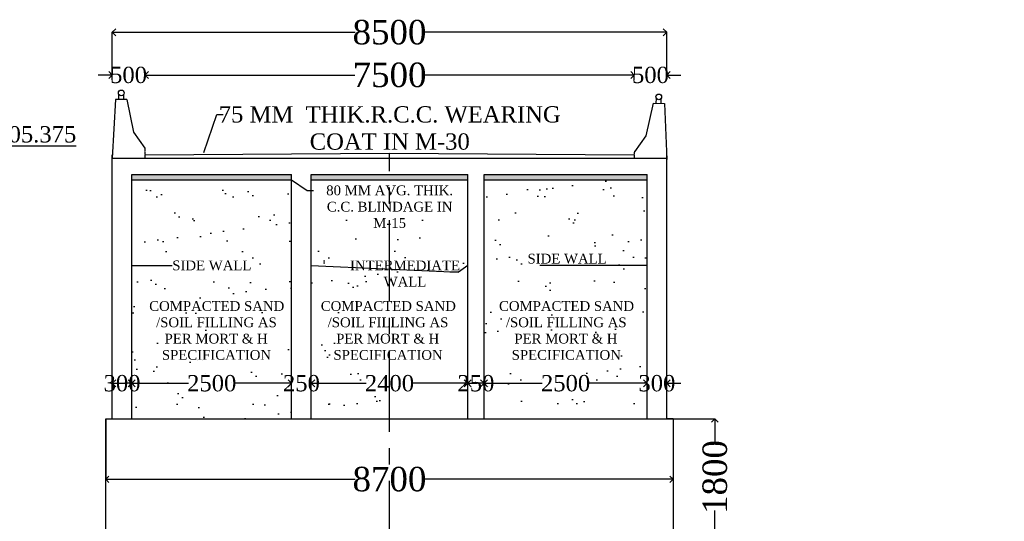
# Model space of a CAD drawing. Header units: millimetres. Extents: x -11064034 to 12176239, y -803770 to 320261.
# Tile 7 of 16: x 3131163 to 3161354, y -741206 to -725816. Entities that reach past the tile are written whole.
import ezdxf
from ezdxf import colors
from ezdxf.entities.mleader import LeaderData, LeaderLine
from ezdxf.math import Vec2, Vec3

# ---------------------------------------------------------------- set-up
doc = ezdxf.new("R2010")
doc.units = ezdxf.units.MM
doc.header["$MEASUREMENT"] = 0
doc.linetypes.add('CENTERX2', pattern=[4, 2.5, -0.5, 0.5, -0.5])
doc.linetypes.add('HIDDEN', pattern=[0.375, 0.25, -0.125])
doc.layers.add('TEXT', color=7, linetype='Continuous')
doc.styles.get("Standard").update_dxf_attribs({"font": 'times.ttf'})
doc.styles.add('style1', font='txt.shx', dxfattribs={"height": 1})
doc.dimstyles.new('RH SCALL', dxfattribs={"dimtxt": 500, "dimasz": 200, "dimexe": 1, "dimexo": 1.5, "dimgap": 0.09, "dimtad": 0, "dimdec": 0, "dimzin": 4, "dimdsep": 46, "dimtxsty": 'Standard', "dimblk": 'OPEN90', "dimcen": 0, "dimadec": 0, "dimazin": 1, "dimtfac": 1, "dimtdec": 0, "dimtix": 1, "dimtofl": 0, "dimtmove": 0, "dimatfit": 3, "dimfxl": 0, "dimtolj": 1, "dimtzin": 0, "dimarcsym": 0})
doc.dimstyles.get("Standard").update_dxf_attribs({"dimtxt": 400, "dimasz": 215, "dimexe": 0.18, "dimexo": 0.0625, "dimgap": 0.09, "dimtad": 0, "dimtih": 1, "dimtoh": 1, "dimdec": 0, "dimzin": 4, "dimdsep": 46, "dimtxsty": 'Standard', "dimblk": 'OPEN90', "dimcen": 0, "dimadec": 0, "dimazin": 1, "dimtfac": 1, "dimtdec": 0, "dimtix": 1, "dimtofl": 0, "dimtmove": 0, "dimatfit": 3, "dimldrblk": 'OPEN30', "dimfxl": 0, "dimtolj": 1, "dimtzin": 0, "dimarcsym": 0})
pattern_1 = [(37.5, (71920.3, -759168.9), (-47.245, 1445.11783), [0, -1140, 0, -1275, 0, -1218.75]), (7.5, (71920.3, -759169), (1327.3325, 2116.6095), [0, -615, 0, -1027.5, 0, -393.75]), (327.5, (70997.8, -759168.9), (2335.6064, 4.2443), [0, -375, 0, -1350, 0, -1762.5]), (317.5, (70997.8, -759169), (2254.595, 658.2567), [0, -187.5, 0, -885, 0, -1012.5])]
pattern_2 = [(50, (1296386.73, -1189072.17), (107.5890274, -9.4128202), [11.25, -123.75]), (355, (1296386.73, -1189072.17), (-20.8127, 112.82882), [9, -99]), (100.4514445, (1296395.7, -1189072.95), (86.776327, 103.4159986), [9.561029, -105.171317]), (46.1842, (1296386.73, -1189042.17), (160.0862, -24.827892), [16.875, -185.625]), (96.6356355, (1296400.07, -1189044.23), (140.199292, 146.11779), [14.341551, -157.757064]), (351.184164, (1296386.73, -1189042.17), (140.199292, 146.11779), [13.5, -148.5]), (21, (1296401.73, -1189049.67), (89.536058, -60.3928336), [11.25, -123.75]), (326, (1296401.73, -1189049.67), (36.4973, 108.772507), [9, -99]), (71.451445, (1296409.2, -1189054.7), (126.0333565, 48.379673), [9.5610285, -105.171317]), (37.5, (1296386.734, -1189072.166), (1.8239783, 49.9340781), [0, -97.8, 0, -100.5, 0, -99.375]), (7.5, (1296386.734, -1189072.166), (39.4604306, 59.1617568), [0, -57.3, 0, -95.55, 0, -37.875]), (327.5, (1296353.284, -1189072.166), (80.0733654, -3.3832308), [0, -37.5, 0, -117, 0, -155.25]), (317.5, (1296338.284, -1189072.166), (87.4779254, 15.0157473), [0, -48.75, 0, -77.7, 0, -110.25])]

# ---------------------------------------------------------------- blocks, each defined once
blk = doc.blocks.new('_Open90')
at = {"color": 0, "linetype": 'ByBlock', "lineweight": -2}
for p, q in [((0, 0), (-1, 0)), ((-0.5, 0.5), (0, 0)), ((0, 0), (-0.5, -0.5))]:
    blk.add_line(p, q, dxfattribs=at)
blk = doc.blocks.new('*D357')
at = {"color": 0, "linetype": 'Continuous', "lineweight": -2, "ltscale": 10000, "transparency": 16777216}
for p, q in [((3151203, -738065), (3152481, -738065)), ((3152480, -738265), (3152480, -738824)), ((3152480, -741465), (3152480, -740870)), ((3151203, -741665), (3152481, -741665))]:
    blk.add_line(p, q, dxfattribs=at)
at = {"layer": 'Defpoints', "color": 0, "linetype": 'Continuous', "lineweight": 30, "ltscale": 10000, "transparency": 16777216}
for p in [(3151201, -738065), (3151201, -741665), (3152480, -741665)]:
    blk.add_point(p, dxfattribs=at)
at = {"color": 0, "linetype": 'Continuous', "lineweight": -2, "ltscale": 10000, "transparency": 16777216, "xscale": 200, "yscale": 200, "zscale": 200}
for p, rotation in [((3152480, -738065), 90), ((3152480, -741665), 270)]:
    blk.add_blockref('_Open90', p, dxfattribs=dict(at, rotation=rotation))
at = {"color": 0, "linetype": 'Continuous', "ltscale": 10000, "transparency": 16777216, "insert": (3152480, -739847), "char_height": 500, "attachment_point": 5, "rotation": 90}
blk.add_mtext('\\A1;{\\H1.5x;1800}', dxfattribs=at)
blk = doc.blocks.new('*D358')
at = {"color": 0, "linetype": 'Continuous', "lineweight": -2, "ltscale": 10000, "transparency": 16777216}
for p, q in [((3133801, -738067), (3133801, -739917)), ((3151201, -738067), (3151201, -739917)), ((3134001, -739916), (3141447, -739916)), ((3151001, -739916), (3143556, -739916))]:
    blk.add_line(p, q, dxfattribs=at)
at = {"layer": 'Defpoints', "color": 0, "linetype": 'Continuous', "lineweight": 30, "ltscale": 10000, "transparency": 16777216}
for p in [(3133801, -738065), (3151201, -738065), (3151201, -739916)]:
    blk.add_point(p, dxfattribs=at)
at = {"color": 0, "linetype": 'Continuous', "lineweight": -2, "ltscale": 10000, "transparency": 16777216, "xscale": 200, "yscale": 200, "zscale": 200, "rotation": 180}
blk.add_blockref('_Open90', (3133801, -739916), dxfattribs=at)
at = {"color": 0, "linetype": 'Continuous', "lineweight": -2, "ltscale": 10000, "transparency": 16777216, "xscale": 200, "yscale": 200, "zscale": 200}
blk.add_blockref('_Open90', (3151201, -739916), dxfattribs=at)
at = {"color": 0, "linetype": 'Continuous', "ltscale": 10000, "transparency": 16777216, "insert": (3142501, -739916), "char_height": 500, "attachment_point": 5}
blk.add_mtext('\\A1;{\\H1.5x;8700}', dxfattribs=at)
blk = doc.blocks.new('*D334')
at = {"color": 0, "linetype": 'Continuous', "lineweight": -2, "ltscale": 10000, "transparency": 16777216}
for p, q in [((3133786, -727514), (3133571, -727514)), ((3134001, -727665), (3134001, -727514)), ((3135001, -727665), (3135001, -727514)), ((3135216, -727514), (3135431, -727514))]:
    blk.add_line(p, q, dxfattribs=at)
at = {"layer": 'Defpoints', "color": 0, "linetype": 'Continuous', "lineweight": 30, "ltscale": 10000, "transparency": 16777216}
for p in [(3135001, -727514), (3134001, -727665), (3135001, -727665)]:
    blk.add_point(p, dxfattribs=at)
at = {"color": 0, "linetype": 'Continuous', "lineweight": -2, "ltscale": 10000, "transparency": 16777216, "xscale": 215, "yscale": 215, "zscale": 215}
blk.add_blockref('_Open90', (3134001, -727514), dxfattribs=at)
at = {"color": 0, "linetype": 'Continuous', "lineweight": -2, "ltscale": 10000, "transparency": 16777216, "xscale": 215, "yscale": 215, "zscale": 215, "rotation": 180}
blk.add_blockref('_Open90', (3135001, -727514), dxfattribs=at)
at = {"color": 0, "linetype": 'Continuous', "ltscale": 10000, "transparency": 16777216, "insert": (3134501, -727514), "char_height": 400, "attachment_point": 5}
blk.add_mtext('\\A1;{\\H1.25x;500}', dxfattribs=at)
blk = doc.blocks.new('_Open30')
at = {"color": 0, "linetype": 'ByBlock', "lineweight": -2}
for p, q in [((-1, 0.27), (0, 0)), ((0, 0), (-1, -0.27)), ((0, 0), (-1, 0))]:
    blk.add_line(p, q, dxfattribs=at)
blk = doc.blocks.new('*D335')
at = {"color": 0, "linetype": 'Continuous', "lineweight": -2, "ltscale": 10000, "transparency": 16777216}
for p, q in [((3135001, -727665), (3135001, -727514)), ((3135216, -727514), (3141437, -727514)), ((3149792, -727514), (3143571, -727514)), ((3150007, -727665), (3150007, -727514))]:
    blk.add_line(p, q, dxfattribs=at)
at = {"layer": 'Defpoints', "color": 0, "linetype": 'Continuous', "lineweight": 30, "ltscale": 10000, "transparency": 16777216}
for p in [(3150007, -727514), (3135001, -727665), (3150007, -727665)]:
    blk.add_point(p, dxfattribs=at)
at = {"color": 0, "linetype": 'Continuous', "lineweight": -2, "ltscale": 10000, "transparency": 16777216, "xscale": 215, "yscale": 215, "zscale": 215, "rotation": 180}
blk.add_blockref('_Open90', (3135001, -727514), dxfattribs=at)
at = {"color": 0, "linetype": 'Continuous', "lineweight": -2, "ltscale": 10000, "transparency": 16777216, "xscale": 215, "yscale": 215, "zscale": 215}
blk.add_blockref('_Open90', (3150007, -727514), dxfattribs=at)
at = {"color": 0, "linetype": 'Continuous', "ltscale": 10000, "transparency": 16777216, "insert": (3142504, -727514), "char_height": 400, "attachment_point": 5}
blk.add_mtext('\\A1;{\\H1.875x;7500}', dxfattribs=at)
blk = doc.blocks.new('*D336')
at = {"color": 0, "linetype": 'Continuous', "lineweight": -2, "ltscale": 10000, "transparency": 16777216}
for p, q in [((3149792, -727514), (3149577, -727514)), ((3150007, -727665), (3150007, -727514)), ((3151001, -727665), (3151001, -727514)), ((3151216, -727514), (3151431, -727514))]:
    blk.add_line(p, q, dxfattribs=at)
at = {"layer": 'Defpoints', "color": 0, "linetype": 'Continuous', "lineweight": 30, "ltscale": 10000, "transparency": 16777216}
for p in [(3151001, -727514), (3150007, -727665), (3151001, -727665)]:
    blk.add_point(p, dxfattribs=at)
at = {"color": 0, "linetype": 'Continuous', "lineweight": -2, "ltscale": 10000, "transparency": 16777216, "xscale": 215, "yscale": 215, "zscale": 215}
blk.add_blockref('_Open90', (3150007, -727514), dxfattribs=at)
at = {"color": 0, "linetype": 'Continuous', "lineweight": -2, "ltscale": 10000, "transparency": 16777216, "xscale": 215, "yscale": 215, "zscale": 215, "rotation": 180}
blk.add_blockref('_Open90', (3151001, -727514), dxfattribs=at)
at = {"color": 0, "linetype": 'Continuous', "ltscale": 10000, "transparency": 16777216, "insert": (3150504, -727514), "char_height": 400, "attachment_point": 5}
blk.add_mtext('\\A1;{\\H1.25x;500}', dxfattribs=at)
blk = doc.blocks.new('*D337')
at = {"color": 0, "linetype": 'Continuous', "lineweight": -2, "ltscale": 10000, "transparency": 16777216}
for p, q in [((3134001, -727665), (3134001, -726204)), ((3134216, -726204), (3141447, -726204)), ((3150786, -726204), (3143556, -726204)), ((3151001, -727665), (3151001, -726204))]:
    blk.add_line(p, q, dxfattribs=at)
at = {"layer": 'Defpoints', "color": 0, "linetype": 'Continuous', "lineweight": 30, "ltscale": 10000, "transparency": 16777216}
for p in [(3151001, -726204), (3134001, -727665), (3151001, -727665)]:
    blk.add_point(p, dxfattribs=at)
at = {"color": 0, "linetype": 'Continuous', "lineweight": -2, "ltscale": 10000, "transparency": 16777216, "xscale": 215, "yscale": 215, "zscale": 215, "rotation": 180}
blk.add_blockref('_Open90', (3134001, -726204), dxfattribs=at)
at = {"color": 0, "linetype": 'Continuous', "lineweight": -2, "ltscale": 10000, "transparency": 16777216, "xscale": 215, "yscale": 215, "zscale": 215}
blk.add_blockref('_Open90', (3151001, -726204), dxfattribs=at)
at = {"color": 0, "linetype": 'Continuous', "ltscale": 10000, "transparency": 16777216, "insert": (3142501, -726204), "char_height": 400, "attachment_point": 5}
blk.add_mtext('\\A1;{\\H1.875x;8500}', dxfattribs=at)
blk = doc.blocks.new('*D359')
at = {"color": 0, "linetype": 'Continuous', "lineweight": -2, "ltscale": 10000, "transparency": 16777216}
for p, q in [((3134001, -738065), (3134001, -736972)), ((3134216, -736972), (3134386, -736972)), ((3134601, -738065), (3134601, -736972))]:
    blk.add_line(p, q, dxfattribs=at)
at = {"layer": 'Defpoints', "color": 0, "linetype": 'Continuous', "lineweight": 30, "ltscale": 10000, "transparency": 16777216}
for p in [(3134601, -736972), (3134001, -738065), (3134601, -738065)]:
    blk.add_point(p, dxfattribs=at)
at = {"color": 0, "linetype": 'Continuous', "lineweight": -2, "ltscale": 10000, "transparency": 16777216, "xscale": 215, "yscale": 215, "zscale": 215, "rotation": 180}
blk.add_blockref('_Open90', (3134001, -736972), dxfattribs=at)
at = {"color": 0, "linetype": 'Continuous', "lineweight": -2, "ltscale": 10000, "transparency": 16777216, "xscale": 215, "yscale": 215, "zscale": 215}
blk.add_blockref('_Open90', (3134601, -736972), dxfattribs=at)
at = {"color": 0, "linetype": 'Continuous', "ltscale": 10000, "transparency": 16777216, "insert": (3134301, -736972), "char_height": 400, "attachment_point": 5}
blk.add_mtext('\\A1;{\\H1.25x;300}', dxfattribs=at)
blk = doc.blocks.new('*D360')
at = {"color": 0, "linetype": 'Continuous', "lineweight": -2, "ltscale": 10000, "transparency": 16777216}
for p, q in [((3134601, -738065), (3134601, -736972)), ((3134816, -736972), (3136334, -736972)), ((3139286, -736972), (3137769, -736972)), ((3139501, -738065), (3139501, -736972))]:
    blk.add_line(p, q, dxfattribs=at)
at = {"layer": 'Defpoints', "color": 0, "linetype": 'Continuous', "lineweight": 30, "ltscale": 10000, "transparency": 16777216}
for p in [(3139501, -736972), (3134601, -738065), (3139501, -738065)]:
    blk.add_point(p, dxfattribs=at)
at = {"color": 0, "linetype": 'Continuous', "lineweight": -2, "ltscale": 10000, "transparency": 16777216, "xscale": 215, "yscale": 215, "zscale": 215, "rotation": 180}
blk.add_blockref('_Open90', (3134601, -736972), dxfattribs=at)
at = {"color": 0, "linetype": 'Continuous', "lineweight": -2, "ltscale": 10000, "transparency": 16777216, "xscale": 215, "yscale": 215, "zscale": 215}
blk.add_blockref('_Open90', (3139501, -736972), dxfattribs=at)
at = {"color": 0, "linetype": 'Continuous', "ltscale": 10000, "transparency": 16777216, "insert": (3137051, -736972), "char_height": 400, "attachment_point": 5}
blk.add_mtext('\\A1;{\\H1.25x;2500}', dxfattribs=at)
blk = doc.blocks.new('*D361')
at = {"color": 0, "linetype": 'Continuous', "lineweight": -2, "ltscale": 10000, "transparency": 16777216}
for p, q in [((3139286, -736972), (3139071, -736972)), ((3139501, -738065), (3139501, -736972)), ((3140101, -738065), (3140101, -736972)), ((3140316, -736972), (3140531, -736972))]:
    blk.add_line(p, q, dxfattribs=at)
at = {"layer": 'Defpoints', "color": 0, "linetype": 'Continuous', "lineweight": 30, "ltscale": 10000, "transparency": 16777216}
for p in [(3140101, -736972), (3139501, -738065), (3140101, -738065)]:
    blk.add_point(p, dxfattribs=at)
at = {"color": 0, "linetype": 'Continuous', "lineweight": -2, "ltscale": 10000, "transparency": 16777216, "xscale": 215, "yscale": 215, "zscale": 215}
blk.add_blockref('_Open90', (3139501, -736972), dxfattribs=at)
at = {"color": 0, "linetype": 'Continuous', "lineweight": -2, "ltscale": 10000, "transparency": 16777216, "xscale": 215, "yscale": 215, "zscale": 215, "rotation": 180}
blk.add_blockref('_Open90', (3140101, -736972), dxfattribs=at)
at = {"color": 0, "linetype": 'Continuous', "ltscale": 10000, "transparency": 16777216, "insert": (3139801, -736972), "char_height": 400, "attachment_point": 5}
blk.add_mtext('\\A1;{\\H1.25x;250}', dxfattribs=at)
blk = doc.blocks.new('*D362')
at = {"color": 0, "linetype": 'Continuous', "lineweight": -2, "ltscale": 10000, "transparency": 16777216}
for p, q in [((3140101, -738065), (3140101, -736972)), ((3140316, -736972), (3141784, -736972)), ((3144686, -736972), (3143219, -736972)), ((3144901, -738065), (3144901, -736972))]:
    blk.add_line(p, q, dxfattribs=at)
at = {"layer": 'Defpoints', "color": 0, "linetype": 'Continuous', "lineweight": 30, "ltscale": 10000, "transparency": 16777216}
for p in [(3144901, -736972), (3140101, -738065), (3144901, -738065)]:
    blk.add_point(p, dxfattribs=at)
at = {"color": 0, "linetype": 'Continuous', "lineweight": -2, "ltscale": 10000, "transparency": 16777216, "xscale": 215, "yscale": 215, "zscale": 215, "rotation": 180}
blk.add_blockref('_Open90', (3140101, -736972), dxfattribs=at)
at = {"color": 0, "linetype": 'Continuous', "lineweight": -2, "ltscale": 10000, "transparency": 16777216, "xscale": 215, "yscale": 215, "zscale": 215}
blk.add_blockref('_Open90', (3144901, -736972), dxfattribs=at)
at = {"color": 0, "linetype": 'Continuous', "ltscale": 10000, "transparency": 16777216, "insert": (3142501, -736972), "char_height": 400, "attachment_point": 5}
blk.add_mtext('\\A1;{\\H1.25x;2400}', dxfattribs=at)
blk = doc.blocks.new('*D363')
at = {"color": 0, "linetype": 'Continuous', "lineweight": -2, "ltscale": 10000, "transparency": 16777216}
for p, q in [((3144901, -738065), (3144901, -736972)), ((3145116, -736972), (3145186, -736972)), ((3145401, -738065), (3145401, -736972))]:
    blk.add_line(p, q, dxfattribs=at)
at = {"layer": 'Defpoints', "color": 0, "linetype": 'Continuous', "lineweight": 30, "ltscale": 10000, "transparency": 16777216}
for p in [(3145401, -736972), (3144901, -738065), (3145401, -738065)]:
    blk.add_point(p, dxfattribs=at)
at = {"color": 0, "linetype": 'Continuous', "lineweight": -2, "ltscale": 10000, "transparency": 16777216, "xscale": 215, "yscale": 215, "zscale": 215, "rotation": 180}
blk.add_blockref('_Open90', (3144901, -736972), dxfattribs=at)
at = {"color": 0, "linetype": 'Continuous', "lineweight": -2, "ltscale": 10000, "transparency": 16777216, "xscale": 215, "yscale": 215, "zscale": 215}
blk.add_blockref('_Open90', (3145401, -736972), dxfattribs=at)
at = {"color": 0, "linetype": 'Continuous', "ltscale": 10000, "transparency": 16777216, "insert": (3145151, -736972), "char_height": 400, "attachment_point": 5}
blk.add_mtext('\\A1;{\\H1.25x;250}', dxfattribs=at)
blk = doc.blocks.new('*D364')
at = {"color": 0, "linetype": 'Continuous', "lineweight": -2, "ltscale": 10000, "transparency": 16777216}
for p, q in [((3145401, -738065), (3145401, -736972)), ((3145616, -736972), (3147184, -736972)), ((3150186, -736972), (3148619, -736972)), ((3150401, -738065), (3150401, -736972))]:
    blk.add_line(p, q, dxfattribs=at)
at = {"layer": 'Defpoints', "color": 0, "linetype": 'Continuous', "lineweight": 30, "ltscale": 10000, "transparency": 16777216}
for p in [(3150401, -736972), (3145401, -738065), (3150401, -738065)]:
    blk.add_point(p, dxfattribs=at)
at = {"color": 0, "linetype": 'Continuous', "lineweight": -2, "ltscale": 10000, "transparency": 16777216, "xscale": 215, "yscale": 215, "zscale": 215, "rotation": 180}
blk.add_blockref('_Open90', (3145401, -736972), dxfattribs=at)
at = {"color": 0, "linetype": 'Continuous', "lineweight": -2, "ltscale": 10000, "transparency": 16777216, "xscale": 215, "yscale": 215, "zscale": 215}
blk.add_blockref('_Open90', (3150401, -736972), dxfattribs=at)
at = {"color": 0, "linetype": 'Continuous', "ltscale": 10000, "transparency": 16777216, "insert": (3147901, -736972), "char_height": 400, "attachment_point": 5}
blk.add_mtext('\\A1;{\\H1.25x;2500}', dxfattribs=at)
blk = doc.blocks.new('*D365')
at = {"color": 0, "linetype": 'Continuous', "lineweight": -2, "ltscale": 10000, "transparency": 16777216}
for p, q in [((3150186, -736972), (3149971, -736972)), ((3150401, -738065), (3150401, -736971)), ((3151001, -738065), (3151001, -736971)), ((3151216, -736972), (3151431, -736972))]:
    blk.add_line(p, q, dxfattribs=at)
at = {"layer": 'Defpoints', "color": 0, "linetype": 'Continuous', "lineweight": 30, "ltscale": 10000, "transparency": 16777216}
for p in [(3151001, -736972), (3150401, -738065), (3151001, -738065)]:
    blk.add_point(p, dxfattribs=at)
at = {"color": 0, "linetype": 'Continuous', "lineweight": -2, "ltscale": 10000, "transparency": 16777216, "xscale": 215, "yscale": 215, "zscale": 215}
blk.add_blockref('_Open90', (3150401, -736972), dxfattribs=at)
at = {"color": 0, "linetype": 'Continuous', "lineweight": -2, "ltscale": 10000, "transparency": 16777216, "xscale": 215, "yscale": 215, "zscale": 215, "rotation": 180}
blk.add_blockref('_Open90', (3151001, -736972), dxfattribs=at)
at = {"color": 0, "linetype": 'Continuous', "ltscale": 10000, "transparency": 16777216, "insert": (3150701, -736972), "char_height": 400, "attachment_point": 5}
blk.add_mtext('\\A1;{\\H1.25x;300}', dxfattribs=at)

msp = doc.modelspace()

# ---------------------------------------------------------------- hatches: boundary and pattern name
at = {"linetype": 'Continuous', "ltscale": 10000}
h = msp.add_hatch(dxfattribs=at)
h.set_pattern_fill('AR-CONC', scale=15)
h.set_pattern_definition(pattern_2)
h.paths.add_polyline_path([(3139501.4, -730725.3), (3139501.4, -730565.3), (3134601.4, -730565.3), (3134601.4, -730725.3)])
h = msp.add_hatch(dxfattribs=at)
h.set_pattern_fill('AR-CONC', scale=15)
h.set_pattern_definition(pattern_2)
h.paths.add_polyline_path([(3140101.4, -730565.3), (3140101.4, -730725.3), (3144901.4, -730725.3), (3144901.4, -730565.3)])
h = msp.add_hatch(dxfattribs=at)
h.set_pattern_fill('AR-CONC', scale=15)
h.set_pattern_definition(pattern_2)
h.paths.add_polyline_path([(3145401.4, -730565.3), (3145401.4, -730725.3), (3150401.4, -730725.3), (3150401.4, -730565.3)])
h = msp.add_hatch(dxfattribs=at)
h.set_pattern_fill('AR-SAND', scale=750)
h.set_pattern_definition(pattern_1)
h.paths.add_polyline_path([(3134601.4, -730725.3), (3134601.4, -738065.3), (3139501.4, -738065.3), (3139501.4, -730725.3)])
edge = h.paths.add_edge_path()
edge.add_line((3135737.9, -733675.3), (3138262.2, -733675.3))
edge.add_line((3138262.2, -733675.3), (3138262.2, -733034.7))
edge.add_line((3138262.2, -733034.7), (3135737.9, -733034.7))
edge.add_line((3135737.9, -733034.7), (3135737.9, -733675.3))
edge.add_line((3135840.1, -733357.8), (3135840.5, -733357.8))
edge.add_line((3134601.6, -733357.8), (3135840.1, -733357.8))
edge.add_line((3134601.6, -733357.9), (3134601.4, -733357.8))
edge.add_line((3134601.4, -733357.8), (3134601.6, -733357.8))
edge.add_line((3134601.6, -733357.8), (3134601.6, -733357.9))
h.paths.add_polyline_path([(3133645.9, -737477.9), (3134953.3, -737477.9), (3134953.3, -736460.3), (3133645.9, -736460.3)], flags=9)
h.paths.add_polyline_path([(3136218.4, -737477.9), (3137894.9, -737477.9), (3137894.9, -736460.3), (3136218.4, -736460.3)], flags=24)
h.paths.add_polyline_path([(3139152.9, -737477.7), (3140460.4, -737477.7), (3140460.4, -736460.1), (3139152.9, -736460.1)], flags=9)
h.paths.add_polyline_path([(3135043, -736429.2), (3139241.8, -736429.2), (3139241.8, -734281.1), (3135043, -734281.1)], flags=24)
h = msp.add_hatch(dxfattribs=at)
h.set_pattern_fill('AR-SAND', scale=750)
h.set_pattern_definition(pattern_1)
h.paths.add_polyline_path([(3142501.4, -730725.3), (3140101.4, -730725.3), (3140101.4, -738065.3), (3142501.4, -738065.3)])
h.paths.add_polyline_path([(3144901.4, -730725.3), (3142501.4, -730725.3), (3142501.4, -733564.5), (3144616.8, -733564.5), (3144901.4, -733357.8)])
h.paths.add_polyline_path([(3145401.4, -730725.3), (3145401.4, -738065.3), (3150401.4, -738065.3), (3150401.4, -730725.3)])
h.paths.add_polyline_path([(3139152.9, -737477.7), (3140460.4, -737477.7), (3140460.4, -736460.1), (3139152.9, -736460.1)], flags=9)
h.paths.add_polyline_path([(3141668.4, -737477.5), (3143344.9, -737477.5), (3143344.9, -736459.9), (3141668.4, -736459.9)], flags=9)
edge = h.paths.add_edge_path()
edge.add_line((3140071, -731873.7), (3144946.2, -731873.7))
edge.add_line((3144946.2, -731873.7), (3144946.2, -730733.2))
edge.add_line((3144946.2, -730733.2), (3140071, -730733.2))
edge.add_line((3140071, -730733.2), (3140071, -731873.7))
edge.add_line((3139977.7, -731056.3), (3140172.7, -731056.3))
edge.add_line((3139501.6, -730725.4), (3139977.7, -731056.3))
edge.add_line((3139501.6, -730725.4), (3139501.4, -730725.3))
edge.add_line((3139501.4, -730725.3), (3139501.6, -730725.4))
edge.add_line((3139501.6, -730725.4), (3139501.6, -730725.4))
h.paths.add_polyline_path([(3140304.3, -736429.2), (3144503.1, -736429.2), (3144503.1, -734281.1), (3140304.3, -734281.1)], flags=9)
edge = h.paths.add_edge_path()
edge.add_line((3146722.5, -733468.6), (3149246.8, -733468.6))
edge.add_line((3149246.8, -733468.6), (3149246.8, -732828.1))
edge.add_line((3149246.8, -732828.1), (3146722.5, -732828.1))
edge.add_line((3146722.5, -732828.1), (3146722.5, -733468.6))
edge.add_line((3149162.7, -733357.8), (3149162.4, -733357.8))
edge.add_line((3150401.3, -733357.8), (3149162.7, -733357.8))
edge.add_line((3150401.3, -733357.8), (3150401.4, -733357.8))
edge.add_line((3150401.4, -733357.8), (3150401.3, -733357.9))
edge.add_line((3150401.3, -733357.9), (3150401.3, -733357.8))
edge.add_line((3146825.2, -733357.8), (3149162.4, -733357.8))
h.paths.add_polyline_path([(3144502.9, -737477.3), (3145810.4, -737477.3), (3145810.4, -736459.7), (3144502.9, -736459.7)], flags=9)
h.paths.add_polyline_path([(3147068.4, -737477.1), (3148744.9, -737477.1), (3148744.9, -736459.5), (3147068.4, -736459.5)], flags=24)
h.paths.add_polyline_path([(3150045.9, -737477), (3151353.3, -737477), (3151353.3, -736459.4), (3150045.9, -736459.4)], flags=9)
h.paths.add_polyline_path([(3145769.2, -736429.2), (3149968, -736429.2), (3149968, -734281.1), (3145769.2, -734281.1)], flags=24)

# ---------------------------------------------------------------- linework, layer by layer
for p, q in [((3134201.4, -728262.8, -872.2), (3134201.4, -728106.1, -872.2)), ((3134351.4, -728262.8, -872.2), (3134351.4, -728106.1, -872.2)), ((3134101.4, -728262.8, -872.2), (3134001.4, -730062.8, -872.2)), ((3134451.4, -728262.8, -872.2), (3134101.4, -728262.8, -872.2)), ((3134451.4, -728262.8, -872.2), (3134651.4, -729262.8, -872.2)), ((3150581.9, -728382.2, -872.2), (3150366.9, -729380.6, -872.2)), ((3150581.9, -728382.2, -872.2), (3150931.8, -728387.4, -872.2)), ((3150681.9, -728383.7, -872.2), (3150684.2, -728227, -872.2)), ((3150831.8, -728385.9, -872.2), (3150834.2, -728229.2, -872.2)), ((3150931.8, -728387.4, -872.2), (3151001.4, -730104.7, -872.2)), ((3134651.4, -729262.8, -872.2), (3135001.4, -729762.8, -872.2)), ((3150366.9, -729380.6, -872.2), (3150009.4, -729875.2, -872.2)), ((3134001.4, -730065.3, -872.2), (3134001.4, -729965.3, -872.2)), ((3142501.4, -730065.3, -872.2), (3142501.4, -729915.3, -872.2)), ((3151001.4, -730065.3, -872.2), (3151001.4, -729965.3, -872.2)), ((3151001.4, -729965.3, -872.2), (3151001.4, -729965.3, -872.2)), ((3134001.4, -730065.3, -872.2), (3151001.4, -730065.3, -872.2)), ((3134001.4, -738065.3, -872.2), (3134001.4, -730065.3, -872.2)), ((3151001.4, -738065.3, -872.2), (3151001.4, -730065.3, -872.2)), ((3134601.4, -730565.3, -872.2), (3139501.4, -730565.3, -872.2)), ((3134601.4, -738065.3, -872.2), (3134601.4, -730565.3, -872.2)), ((3139501.4, -738065.3, -872.2), (3139501.4, -730565.3, -872.2)), ((3140101.4, -730565.3, -872.2), (3144901.4, -730565.3, -872.2)), ((3140101.4, -738065.3, -872.2), (3140101.4, -730565.3, -872.2)), ((3144901.4, -738065.3, -872.2), (3144901.4, -730565.3, -872.2)), ((3145401.4, -730565.3, -872.2), (3150401.4, -730565.3, -872.2)), ((3145401.4, -738065.3, -872.2), (3145401.4, -730565.3, -872.2)), ((3150401.4, -738065.3, -872.2), (3150401.4, -730565.3, -872.2)), ((3134601.4, -730725.3, -872.2), (3139501.4, -730725.3, -872.2)), ((3140101.4, -730725.3, -872.2), (3144901.4, -730725.3, -872.2)), ((3145401.4, -730725.3, -872.2), (3150401.4, -730725.3, -872.2)), ((3133801.4, -741665.3, -872.2), (3133801.4, -738065.3, -872.2)), ((3133801.4, -738065.3, -872.2), (3151201.4, -738065.3, -872.2)), ((3133801.4, -738065.3, -872.2), (3134001.4, -738065.3, -872.2)), ((3151201.4, -738065.3, -872.2), (3151001.4, -738065.3, -872.2)), ((3151201.4, -738065.3, -872.2), (3151201.4, -741665.3, -872.2))]:
    msp.add_line(p, q, dxfattribs=at)
at = {"linetype": 'HIDDEN'}
for p, q in [((3135001.4, -729762.8, -872.2), (3135001.4, -730065.3, -872.2)), ((3150009.4, -729875.2, -872.2), (3150006.6, -730065.3, -872.2))]:
    msp.add_line(p, q, dxfattribs=at)
at = {"color": 0, "linetype": 'CENTERX2', "ltscale": 1000}
msp.add_line((3142501.4, -750465.3, -872.2), (3142501.4, -730065.3, -872.2), dxfattribs=at)
at = {"linetype": 'Continuous', "ltscale": 10000, "elevation": -872.2}
msp.add_lwpolyline([(3135001.4, -729959.4), (3142501.4, -729915.3), (3150008.2, -729959.4)], dxfattribs=at)
at = {"linetype": 'Continuous', "ltscale": 10000}
for centre in [(3134276.4, -728062.8, -872.2), (3150759.8, -728184.8, -872.2)]:
    msp.add_circle(centre, 86.6, dxfattribs=at)

# ---------------------------------------------------------------- texts
at = {"color": 0, "attachment_point": 1, "style": 'style1'}
for s, insert, char_height, width in [('\\pi247.964;{\\fTimes New Roman|b0|i0|c0|p18;COMPACTED SAND \\P\\pi600.34323;/SOIL FILLING AS \\P\\pi1034.19327;PER MORT & H \\P\\pi895.04403;SPECIFICATION}', (3099686.6, -732993.7, -872.2), 500, 7189.151), ('\\pi247.964;{\\fTimes New Roman|b0|i0|c0|p18;COMPACTED SAND \\P\\pi600.34323;/SOIL FILLING AS \\P\\pi1034.19327;PER MORT & H \\P\\pi895.04403;SPECIFICATION}', (3107676.5, -732993.7, -872.2), 500, 7189.151), ('\\pi189.13846;{\\fTimes New Roman|b0|i0|c0|p18;COMPACTED SAND \\P\\pi400.566;/SOIL FILLING AS \\P\\pi660.87602;PER MORT & H \\P\\pi577.38648;SPECIFICATION}', (3134944.9, -734450.8, -872.2), 300, 4394.211), ('\\pi189.13846;{\\fTimes New Roman|b0|i0|c0|p18;COMPACTED SAND \\P\\pi400.566;/SOIL FILLING AS \\P\\pi660.87602;PER MORT & H \\P\\pi577.38648;SPECIFICATION}', (3140206.2, -734450.8, -872.2), 300, 4394.211), ('\\pi189.13846;{\\fTimes New Roman|b0|i0|c0|p18;COMPACTED SAND \\P\\pi400.566;/SOIL FILLING AS \\P\\pi660.87602;PER MORT & H \\P\\pi577.38648;SPECIFICATION}', (3145671, -734450.8, -872.2), 300, 4394.211)]:
    msp.add_mtext(s, dxfattribs=dict(at, insert=insert, char_height=char_height, width=width))
at = {"layer": 'TEXT', "color": 0, "insert": (3127244.9, -729082.2, -872.2), "char_height": 500, "width": 17401.462, "attachment_point": 2}
msp.add_mtext('{\\LFORMATION LEVEL R.L.-105.375}', dxfattribs=at)

# ---------------------------------------------------------------- dimensions: what is measured, and where the dimension line sits
at = {"linetype": 'Continuous', "ltscale": 10000}
for base, p1, p2, text, dimstyle, picture, middle in [((3151001.4, -726204.2, -872.2), (3134001.4, -727665.3, -872.2), (3151001.4, -727665.3, -872.2), '{\\H1.875x;8500}', 'Standard', '*D337', (3142501.4, -726204.2, -872.2)), ((3135001.4, -727514.3, -872.2), (3134001.4, -727665.3, -872.2), (3135001.4, -727665.3, -872.2), '{\\H1.25x;500}', 'Standard', '*D334', (3134501.4, -727514.3, -872.2)), ((3150006.6, -727514.3, -872.2), (3135001.4, -727665.3, -872.2), (3150006.6, -727665.3, -872.2), '{\\H1.875x;7500}', 'Standard', '*D335', (3142504, -727514.3, -872.2)), ((3151001.4, -727514.3, -872.2), (3150006.6, -727665.3, -872.2), (3151001.4, -727665.3, -872.2), '{\\H1.25x;500}', 'Standard', '*D336', (3150504, -727514.3, -872.2)), ((3140101.4, -736972.3, -872.2), (3139501.4, -738065.3, -872.2), (3140101.4, -738065.3, -872.2), '{\\H1.25x;250}', 'Standard', '*D361', (3139801.4, -736972.3, -872.2)), ((3144901.4, -736972.1, -872.2), (3140101.4, -738065.3, -872.2), (3144901.4, -738065.3, -872.2), '{\\H1.25x;2400}', 'Standard', '*D362', (3142501.4, -736972.1, -872.2)), ((3151001.4, -736971.6, -872.2), (3150401.4, -738065.3, -872.2), (3151001.4, -738065.3, -872.2), '{\\H1.25x;300}', 'Standard', '*D365', (3150701.4, -736971.6, -872.2)), ((3151201.4, -739915.9, -872.2), (3133801.4, -738065.3, -872.2), (3151201.4, -738065.3, -872.2), '{\\H1.5x;8700}', 'RH SCALL', '*D358', (3142501.4, -739915.9, -872.2))]:
    dim = msp.add_linear_dim(base=base, p1=p1, p2=p2, text=text, dimstyle=dimstyle, dxfattribs=at)
    dim.commit()
    dim.dimension.update_dxf_attribs({"geometry": picture, "text_midpoint": middle})
for base, p1, p2, text, picture, middle in [((3134601.4, -736972.5, -872.2), (3134001.4, -738065.3, -872.2), (3134601.4, -738065.3, -872.2), '{\\H1.25x;300}', '*D359', (3134301.4, -736972.5, -872.2)), ((3139501.4, -736972.5, -872.2), (3134601.4, -738065.3, -872.2), (3139501.4, -738065.3, -872.2), '{\\H1.25x;2500}', '*D360', (3137051.4, -736972.5, -872.2)), ((3145401.4, -736971.9, -872.2), (3144901.4, -738065.3, -872.2), (3145401.4, -738065.3, -872.2), '{\\H1.25x;250}', '*D363', (3145151.4, -736971.9, -872.2)), ((3150401.4, -736971.8, -872.2), (3145401.4, -738065.3, -872.2), (3150401.4, -738065.3, -872.2), '{\\H1.25x;2500}', '*D364', (3147901.4, -736971.8, -872.2))]:
    dim = msp.add_linear_dim(base=base, p1=p1, p2=p2, text=text, dimstyle='Standard', dxfattribs=at)
    dim.commit()
    dim.dimension.update_dxf_attribs({"geometry": picture, "text_midpoint": middle, "dimtype": 160})
dim = msp.add_linear_dim(base=(3152479.6, -741665.3, -872.2), p1=(3151201.4, -738065.3, -872.2), p2=(3151201.4, -741665.3, -872.2), angle=90, text='{\\H1.5x;1800}', dimstyle='RH SCALL', dxfattribs=at)
dim.commit()
dim.dimension.update_dxf_attribs({"geometry": '*D357', "text_midpoint": (3152479.6, -739846.9, -872.2), "dimtype": 160})

# ---------------------------------------------------------------- leaders
ml = msp.add_multileader_mtext('Standard', dxfattribs=at)
ml.set_content('75 MM  THIK.R.C.C. WEARING COAT IN M-30', color=256)
ml.set_leader_properties()
ml.build(insert=Vec2(0, 0))
ml.multileader.update_dxf_attribs({"text_right_attachment_type": 6, "dogleg_length": 0.36, "arrow_head_size": 0.18})
ctx = ml.context
ctx.base_point, ctx.char_height, ctx.arrow_head_size, ctx.landing_gap_size, ctx.plane_origin = Vec3(3137401.6, -728726.6, -872.2), 500, 0.18, 0.09, Vec3(3136862.5, -728312.9, -872.2)
ctx.right_attachment, ctx.text_align_type = 6, 1
notes = []
notes.append((ctx, [(0, (1, 1, 0), (3137206.5, -728726.6, -872.2), (1, 0), 195.1, [(0, [(3136809, -729888.4, -872.2)], 0, [])])]))
ctx.mtext.insert, ctx.mtext.width, ctx.mtext.defined_height, ctx.mtext.alignment, ctx.mtext.flow_direction = Vec3(3142509.6, -728471, -872.2), 12068.991, 1365, 2, 5
ml = msp.add_multileader_mtext('Standard', dxfattribs=at)
ml.set_content('80 MM AVG. THIK. C.C. BLINDAGE IN M-15', color=256)
ml.set_leader_properties()
ml.build(insert=Vec2(0, 0))
ml.multileader.update_dxf_attribs({"text_right_attachment_type": 6, "dogleg_length": 0.36, "arrow_head_size": 0.18})
ctx = ml.context
ctx.base_point, ctx.char_height, ctx.arrow_head_size, ctx.landing_gap_size, ctx.plane_origin = Vec3(3140172.7, -731056.3, -872.2), 300, 0.18, 0.09, Vec3(3139633.6, -730642.7, -872.2)
ctx.right_attachment, ctx.text_align_type = 6, 1
notes.append((ctx, [(0, (1, 1, 0), (3139977.7, -731056.3, -872.2), (1, 0), 195.1, [(0, [(3139501.4, -730725.3, -872.2)], 0, [])])]))
ctx.mtext.insert, ctx.mtext.width, ctx.mtext.defined_height, ctx.mtext.alignment, ctx.mtext.flow_direction = Vec3(3142506.3, -730902.9, -872.2), 4788.458, 1365, 2, 5
ml = msp.add_multileader_mtext('Standard', dxfattribs=at)
ml.set_content('SIDE WALL', color=256)
ml.set_leader_properties()
ml.build(insert=Vec2(0, 0))
ml.multileader.update_dxf_attribs({"text_right_attachment_type": 6, "dogleg_length": 0.36, "arrow_head_size": 0.18})
ctx = ml.context
ctx.base_point, ctx.char_height, ctx.arrow_head_size, ctx.landing_gap_size, ctx.plane_origin = Vec3(3146825.1, -733151.2, -872.2), 300, 0.18, 0.09, Vec3(3150401.4, -733357.8, -872.2)
ctx.right_attachment, ctx.text_align_type = 6, 2
notes.append((ctx, [(0, (1, 1, 0), (3149162.7, -733357.8, -872.2), (-1, 0), 0.36, [(0, [(3150401.4, -733357.8, -872.2)], 0, [])])]))
ctx.mtext.insert, ctx.mtext.alignment, ctx.mtext.flow_direction = Vec3(3149162.3, -732997.8, -872.2), 3, 5
ml = msp.add_multileader_mtext('Standard', dxfattribs=at)
ml.set_content('SIDE WALL', color=256)
ml.set_leader_properties()
ml.build(insert=Vec2(0, 0))
ml.multileader.update_dxf_attribs({"text_right_attachment_type": 6, "dogleg_length": 0.36, "arrow_head_size": 0.18})
ctx = ml.context
ctx.base_point, ctx.char_height, ctx.arrow_head_size, ctx.landing_gap_size, ctx.plane_origin = Vec3(3135840.5, -733357.8, -872.2), 300, 0.18, 0.09, Vec3(3134601.4, -733357.8, -872.2)
ctx.right_attachment = 6
notes.append((ctx, [(0, (1, 1, 0), (3135840.1, -733357.8, -872.2), (1, 0), 0.36, [(0, [(3134601.4, -733357.8, -872.2)], 0, [])])]))
ctx.mtext.insert, ctx.mtext.flow_direction = Vec3(3135840.6, -733204.5, -872.2), 5
ml = msp.add_multileader_mtext('Standard', dxfattribs=at)
ml.set_content('INTERMEDIATE WALL', color=256)
ml.set_leader_properties()
ml.build(insert=Vec2(0, 0))
ml.multileader.update_dxf_attribs({"text_right_attachment_type": 6, "dogleg_length": 0.36, "arrow_head_size": 0.18})
ctx = ml.context
ctx.base_point, ctx.char_height, ctx.arrow_head_size, ctx.landing_gap_size, ctx.plane_origin = Vec3(3141340.5, -733357.8, -872.2), 300, 0.18, 0.09, Vec3(3140101.4, -733357.8, -872.2)
ctx.right_attachment, ctx.text_align_type = 6, 1
notes.append((ctx, [(1, (1, 1, 0), (3144616.8, -733564.5, -872.2), (-1, 0), 0.36, [(0, [(3140101.4, -733357.8, -872.2)], 0, []), (1, [(3144901.4, -733357.8, -872.2)], 0, [])])]))
ctx.mtext.insert, ctx.mtext.width, ctx.mtext.alignment, ctx.mtext.flow_direction = Vec3(3142978.5, -733204.5, -872.2), 257.281, 2, 5
for ctx, leaders in notes:
    for number, flags, end, landing, length, lines in leaders:
        leader = LeaderData()
        leader.index, (leader.has_last_leader_line, leader.has_dogleg_vector, leader.attachment_direction) = number, flags
        leader.last_leader_point, leader.dogleg_vector, leader.dogleg_length = Vec3(end), Vec3(landing), length
        for number, points, colour, breaks in lines:
            line = LeaderLine()
            line.index, line.vertices, line.color, line.breaks = number, Vec3.list(points), colors.encode_raw_color(colour), breaks
            leader.lines.append(line)
        ctx.leaders.append(leader)

doc.saveas('drawing.dxf')
